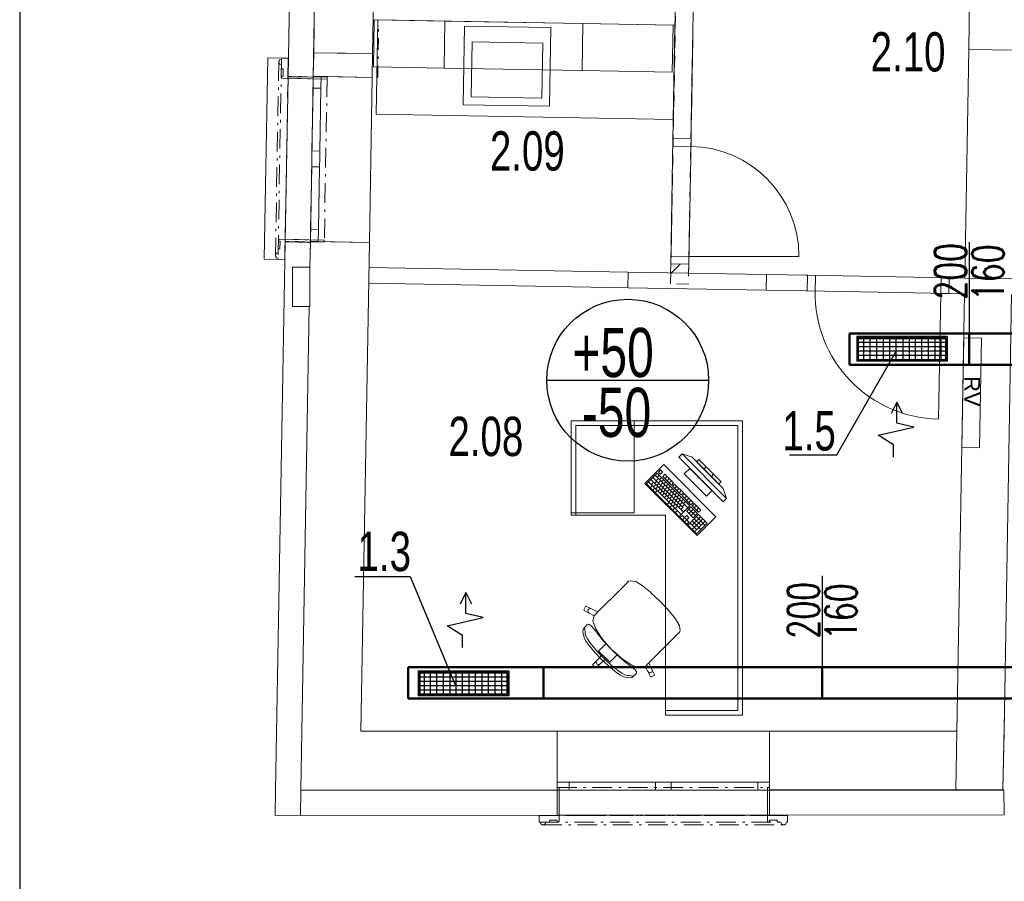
# Model space of a CAD drawing. Header units: millimetres. Extents: x 28262 to 240133, y -152087 to 56534.
# Tile 83 of 107: x 198133 to 204395, y -36300 to -30820. Entities that reach past the tile are written whole.
import ezdxf

# ---------------------------------------------------------------- set-up
doc = ezdxf.new("R2010")
doc.units = ezdxf.units.MM
doc.header["$MEASUREMENT"] = 0
for name, pattern in [('Čerchovaná M', [225, 125, -42.5, 15, -42.5]), ('Čerchovaná S', [175, 75, -42.5, 15, -42.5]), ('Čárkovaná S', [125, 75, -50])]:
    doc.linetypes.add(name, pattern=pattern)
for name, color, linetype, lineweight in [('--písmo', 7, 'Continuous', 25), ('--VZT', 6, 'Continuous', 50), ('--VZT POPIS', 7, 'Continuous', 25), ('--VZT_ODV', 5, 'Continuous', 50), ('--VZT_POPIS', 7, 'Continuous', 25), ('2D prvky - obecné', 7, 'Continuous', 9), ('Konstrukce - nosné', 7, 'Continuous', 9), ('Nové_3D prvky fasada nove', 7, 'Continuous', 9), ('Nové_Interiér - nábytek', 9, 'Continuous', 9), ('Nové_Konstrukce - nosné', 7, 'Continuous', 9), ('Nové_Kresby a obrázky', 9, 'Continuous', 9), ('Nové_Otvory – Dveře', 7, 'Continuous', 9), ('Nové_Otvory – Okna', 7, 'Continuous', 9), ('Nové_Výplně – Řezové', 7, 'Continuous', 9), ('Otvory – Dveře', 7, 'Continuous', 9), ('Situace - terén', 7, 'Continuous', 9), ('TZB - elektroinstalace', 7, 'Continuous', 9)]:
    doc.layers.add(name, color=color, linetype=linetype, lineweight=lineweight)
doc.layers.add('NonPlottable_0', color=7, linetype='Continuous', lineweight=13, plot=False)
doc.styles.add('GENEROVANÝ_STYL_1', font='arial.ttf')
doc.styles.add('styl1', font='arial.ttf', dxfattribs={"width": 0.7, "height": 250})
doc.styles.add('styl6', font='romans.shx', dxfattribs={"width": 0.7, "height": 200})

msp = doc.modelspace()

# ---------------------------------------------------------------- hatches: boundary and pattern name
at = {"layer": 'Nové_Výplně – Řezové', "linetype": 'Continuous'}
msp.add_hatch(color=256, dxfattribs=at).paths.add_polyline_path([(201552.2, -35345.6), (201551.5, -35345.6), (201551.5, -35720.6), (201552.2, -35720.6)])

# ---------------------------------------------------------------- linework, layer by layer
at = {"layer": '--písmo'}
msp.add_line((198133.5, -15142.8), (198133.5, -44842.8), dxfattribs=at)
at = {"layer": '--VZT'}
for p, q in [((204488.4, -34937.4), (200603.9, -34937.4)), ((200603.9, -34937.4), (200603.9, -35137.4)), ((201464.9, -34937.4), (201464.9, -35137.4)), ((203236.4, -34937.4), (203236.4, -35137.4)), ((201236.3, -34971.2), (200676.3, -34971.2)), ((200676.3, -35111.2), (200676.3, -34971.2)), ((201236.3, -35111.2), (201236.3, -34971.2)), ((201236.3, -35111.2), (200676.3, -35111.2)), ((204488.4, -35137.4), (200603.9, -35137.4))]:
    msp.add_line(p, q, dxfattribs=at)
at = {"layer": '--VZT POPIS'}
for p, q in [((204171.4, -32235.3), (204171.4, -32815.3)), ((203457.7, -32834.1), (203457.7, -32991.9)), ((204032.6, -32834.1), (204032.6, -32991.9)), ((203329.5, -33588), (203708.7, -32928.1)), ((201485.8, -33112.7), (202515.2, -33112.7)), ((203236.4, -34357.5), (203236.4, -34937.4)), ((200668.4, -34960.8), (200668.4, -35118.6)), ((201243.3, -34960.8), (201243.3, -35118.6))]:
    msp.add_line(p, q, dxfattribs=at)
msp.add_circle((202000.5, -33112.7), 514.7, dxfattribs=at)
at = {"layer": '--VZT_ODV'}
for p, q in [((204488.4, -32815.3), (203411.9, -32815.3)), ((203411.9, -32815.3), (203411.9, -33015.3)), ((203464.7, -32844.6), (204024.7, -32844.6)), ((203464.7, -32984.6), (203464.7, -32844.6)), ((204024.7, -32984.6), (204024.7, -32844.6)), ((204171.4, -32815.3), (204171.4, -33015.3)), ((203464.7, -32984.6), (204024.7, -32984.6)), ((204488.4, -33015.3), (203411.9, -33015.3))]:
    msp.add_line(p, q, dxfattribs=at)
at = {"layer": '--VZT_POPIS'}
for p, q in [((204032.6, -32834.1), (203457.7, -32834.1)), ((204024.9, -32873.1), (203464.7, -32873.1)), ((203502.2, -32984.6), (203502.2, -32844.6)), ((203543.2, -32984.6), (203543.2, -32844.6)), ((203585.7, -32984.6), (203585.7, -32844.6)), ((203626.7, -32984.6), (203626.7, -32844.6)), ((203667.7, -32984.6), (203667.7, -32844.6)), ((203708.7, -32984.6), (203708.7, -32844.6)), ((203751.2, -32984.6), (203751.2, -32844.6)), ((203792.2, -32984.6), (203792.2, -32844.6)), ((203830.7, -32984.6), (203830.7, -32844.6)), ((203871.7, -32984.6), (203871.7, -32844.6)), ((203914.2, -32984.6), (203914.2, -32844.6)), ((203955.2, -32984.6), (203955.2, -32844.6)), ((203993.7, -32984.6), (203993.7, -32844.6)), ((204023.7, -32900), (203464.7, -32900)), ((204024.9, -32928.1), (203464.7, -32928.1)), ((204032.6, -32991.9), (203457.7, -32991.9)), ((204024.9, -32956.1), (203464.7, -32956.1)), ((203710.9, -33252.6), (203675.6, -33325)), ((203710.9, -33385), (203710.9, -33252.6)), ((203710.9, -33252.6), (203746.2, -33323.2)), ((203592.6, -33462.7), (203820.4, -33411.5)), ((203820.4, -33411.5), (203710.9, -33385)), ((203689.7, -33524.5), (203592.6, -33462.7)), ((203689.7, -33602.1), (203689.7, -33524.5)), ((203029.4, -33588), (203329.5, -33588)), ((200265.3, -34362), (200616.8, -34362)), ((200616.8, -34362), (200903.3, -35051.5)), ((200970.6, -34464), (200935.3, -34536.4)), ((200970.6, -34596.4), (200970.6, -34464)), ((200970.6, -34464), (201005.9, -34534.6)), ((200852.3, -34674.1), (201080.1, -34622.9)), ((201080.1, -34622.9), (200970.6, -34596.4)), ((200949.4, -34735.9), (200852.3, -34674.1)), ((200949.4, -34813.5), (200949.4, -34735.9)), ((200668.4, -34960.8), (201243.3, -34960.8)), ((200676.1, -34999.8), (201236.3, -34999.8)), ((200707.3, -35111.2), (200707.3, -34971.2)), ((200745.8, -35111.2), (200745.8, -34971.2)), ((200786.8, -35111.2), (200786.8, -34971.2)), ((200829.3, -35111.2), (200829.3, -34971.2)), ((200870.3, -35111.2), (200870.3, -34971.2)), ((200908.8, -35111.2), (200908.8, -34971.2)), ((200949.8, -35111.2), (200949.8, -34971.2)), ((200992.3, -35111.2), (200992.3, -34971.2)), ((201033.3, -35111.2), (201033.3, -34971.2)), ((201074.3, -35111.2), (201074.3, -34971.2)), ((201115.3, -35111.2), (201115.3, -34971.2)), ((201157.8, -35111.2), (201157.8, -34971.2)), ((201198.8, -35111.2), (201198.8, -34971.2)), ((200676.1, -35054.7), (201236.3, -35054.7)), ((200677.3, -35026.7), (201236.3, -35026.7)), ((200668.4, -35118.6), (201243.3, -35118.6)), ((200676.1, -35082.8), (201236.3, -35082.8))]:
    msp.add_line(p, q, dxfattribs=at)
at = {"layer": '2D prvky - obecné', "linetype": 'Continuous'}
for p, q in [((204395.7, -35220.2), (204386.9, -35720.6)), ((204093.5, -35345.6), (204086.9, -35720.6))]:
    msp.add_line(p, q, dxfattribs=at)
at = {"layer": 'Konstrukce - nosné', "linetype": 'Continuous'}
for p, q in [((204241.4, -26858.9), (204169.1, -31008.1)), ((200024.2, -29830), (200003.2, -31029.8)), ((200378.2, -31036.3), (200399.1, -29836.5)), ((200003.2, -31029.8), (200153.2, -31032.4)), ((200153.2, -31032.4), (200203.2, -31033.3)), ((200203.2, -31033.3), (200378.2, -31036.3)), ((204169.1, -31008.1), (204469.1, -31013.3)), ((199982.3, -32229.6), (199979.5, -32393)), ((200303.1, -35345.6), (200357.3, -32236.2)), ((202003.2, -32425.2), (200353.4, -32396.1)), ((202003.2, -32425.2), (202001.4, -32525.2)), ((200351.7, -32496.1), (202001.4, -32525.2)), ((202883.1, -32440.7), (202881.3, -32540.6)), ((203143.8, -32445.3), (202883.1, -32440.7)), ((203143.8, -32445.3), (203131.8, -32445)), ((203142.1, -32545.2), (203143.8, -32445.3)), ((204041.9, -32561.1), (204043.7, -32461.1)), ((204043.7, -32461.1), (204055.7, -32461.3)), ((204143.7, -32462.9), (204043.7, -32461.1)), ((204143.7, -32462.9), (204443.7, -32468.2)), ((202881.3, -32540.6), (203142.1, -32545.2)), ((203142.1, -32545.2), (203130.1, -32545)), ((204041.9, -32561.1), (204053.9, -32561.3)), ((204041.9, -32561.1), (204142, -32562.8)), ((204142, -32562.8), (204093.5, -35345.6)), ((204393.5, -35345.6), (204441.9, -32568.1)), ((199975.1, -32643), (199921.5, -35720.6)), ((201551.5, -35345.6), (200303.1, -35345.6)), ((201551.5, -35520.6), (201551.5, -35345.6)), ((202902.2, -35670.6), (202902.2, -35345.6)), ((204093.5, -35345.6), (202902.2, -35345.6)), ((204387, -35720.6), (204393.5, -35345.6)), ((201551.5, -35570.6), (201551.5, -35520.6)), ((201551.5, -35720.6), (201551.5, -35570.6)), ((202902.2, -35720.6), (202902.2, -35670.6)), ((199921.5, -35720.6), (200296.5, -35720.6)), ((200296.5, -35720.6), (201551.5, -35720.6)), ((202902.2, -35720.6), (204387, -35720.6))]:
    msp.add_line(p, q, dxfattribs=at)
at = {"layer": 'NonPlottable_0'}
for p, q in [((199864.2, -29827.2), (199840.5, -31183.5)), ((200000.5, -31186.3), (200024.2, -29830)), ((202304.4, -30633.9), (202300, -30883.1)), ((202415, -30885.1), (202419.4, -30635.9)), ((199781.8, -31083.3), (199781.6, -31094.1)), ((199781.6, -31094.1), (199787.8, -31102.9)), ((199788.3, -31074.7), (199781.8, -31083.3)), ((199787.8, -31102.9), (199798, -31106.5)), ((199798.6, -31071.5), (199788.3, -31074.7)), ((199798, -31106.5), (199797.6, -31131.4)), ((199798.7, -31065), (199798.6, -31071.5)), ((199841.8, -31065.7), (199798.7, -31065)), ((199839.8, -31180), (199841.8, -31065.7)), ((199797.6, -31131.4), (199808.9, -31131.6)), ((199798.9, -31179.3), (199798.7, -31192)), ((199808.1, -31179.4), (199798.9, -31179.3)), ((199808.9, -31131.6), (199808.1, -31179.4)), ((200089, -31184.4), (199839.8, -31180)), ((199840.5, -31183.5), (199990.5, -31186.1)), ((200088.8, -31197.1), (200089, -31184.4)), ((199798.7, -31192), (200088.8, -31197.1)), ((199990.5, -31186.1), (200000.5, -31186.3)), ((202289.5, -31483), (202287.9, -31573.3)), ((202402.9, -31575.3), (202404.5, -31485)), ((202287.9, -31573.3), (202402.9, -31575.3)), ((199780.6, -32216.4), (199780.4, -32229.1)), ((199780.4, -32229.1), (199789.6, -32229.3)), ((200070.7, -32221.5), (199780.6, -32216.4)), ((199789.6, -32229.3), (199788.8, -32277.1)), ((199819.3, -32344.1), (199821.3, -32229.8)), ((199821.3, -32229.8), (200070.5, -32234.2)), ((200070.5, -32234.2), (200070.7, -32221.5)), ((199766.6, -32305), (199760.1, -32313.6)), ((199777, -32301.9), (199766.6, -32305)), ((199777.4, -32276.9), (199777, -32301.9)), ((199788.8, -32277.1), (199777.4, -32276.9)), ((199760.1, -32313.6), (199759.9, -32324.4)), ((199759.9, -32324.4), (199766.1, -32333.3)), ((199766.1, -32333.3), (199776.3, -32336.8)), ((199776.3, -32336.8), (199776.2, -32343.3)), ((199776.2, -32343.3), (199819.3, -32344.1)), ((202273.8, -32373.1), (202272.8, -32429.2)), ((202388.8, -32375.2), (202273.8, -32373.1)), ((199979.5, -32393), (199869.5, -32393)), ((199869.5, -32393), (199869.5, -32643)), ((199979.5, -32643), (199979.5, -32393)), ((202272.8, -32429.2), (202387.8, -32431.2)), ((202387.8, -32431.2), (202388.8, -32375.2)), ((199869.5, -32643), (199979.5, -32643)), ((199921.5, -35720.6), (199918.7, -35880.6)), ((201552.2, -35719.8), (199921.5, -35720.6)), ((201564.8, -35702.8), (201552.1, -35702.8)), ((201552.1, -35702.8), (201552.1, -35880.6)), ((201552.2, -35729.8), (201552.2, -35719.8)), ((201552.2, -35879.8), (201552.2, -35729.8)), ((201564.8, -35921.5), (201564.8, -35702.8)), ((202902.1, -35702.8), (202889.4, -35702.8)), ((202889.4, -35702.8), (202889.4, -35921.5)), ((202902.1, -35880.6), (202902.1, -35702.8)), ((204393.4, -35718.4), (202902.2, -35719.2)), ((202902.2, -35719.2), (202902.2, -35729.2)), ((202902.2, -35729.2), (202902.2, -35879.2)), ((204393.5, -35878.4), (204393.4, -35718.4)), ((199918.7, -35880.6), (201552.2, -35879.8)), ((201437.8, -35880.6), (201437.8, -35923.7)), ((201552.1, -35880.6), (201437.8, -35880.6)), ((203016.4, -35880.6), (202902.1, -35880.6)), ((202902.2, -35879.2), (204393.5, -35878.4)), ((203016.4, -35923.7), (203016.4, -35880.6)), ((201437.8, -35923.7), (201444.4, -35923.7)), ((201444.4, -35923.7), (201447.7, -35933.9)), ((201447.7, -35933.9), (201456.4, -35940.3)), ((201456.4, -35940.3), (201467.2, -35940.3)), ((201467.2, -35940.3), (201476, -35933.9)), ((201476, -35933.9), (201479.3, -35923.7)), ((201479.3, -35923.7), (201504.3, -35923.7)), ((201504.3, -35923.7), (201504.3, -35912.3)), ((201504.3, -35912.3), (201552.1, -35912.3)), ((201552.1, -35912.3), (201552.1, -35921.5)), ((201552.1, -35921.5), (201564.8, -35921.5)), ((202889.4, -35921.5), (202902.1, -35921.5)), ((202902.1, -35921.5), (202902.1, -35912.3)), ((202902.1, -35912.3), (202950, -35912.3)), ((202950, -35912.3), (202950, -35923.7)), ((202950, -35923.7), (202974.9, -35923.7)), ((202974.9, -35923.7), (202978.3, -35933.9)), ((202978.3, -35933.9), (202987, -35940.3)), ((202987, -35940.3), (202997.8, -35940.3)), ((202997.8, -35940.3), (203006.5, -35933.9)), ((203006.5, -35933.9), (203009.9, -35923.7)), ((203009.9, -35923.7), (203016.4, -35923.7))]:
    msp.add_line(p, q, dxfattribs=at)
at = {"layer": 'Nové_3D prvky fasada nove', "linetype": 'Continuous'}
for p, q in [((199711.5, -31062.4), (199688.6, -32341.8)), ((199711.5, -31062.4), (199842.4, -31064.8)), ((199781.8, -31083.3), (199781.6, -31094.1)), ((199781.6, -31094.1), (199787.8, -31102.9)), ((199788.3, -31074.7), (199781.8, -31083.3)), ((199787.8, -31102.9), (199798, -31106.5)), ((199798.6, -31071.5), (199788.3, -31074.7)), ((199798, -31106.5), (199797.6, -31131.4)), ((199798.7, -31065), (199798.6, -31071.5)), ((199798.7, -31065), (199841.8, -31065.7)), ((199842.4, -31064.8), (199819.4, -32344.1)), ((199841.8, -31065.7), (199839.8, -31180)), ((199797.6, -31131.4), (199808.9, -31131.6)), ((199798.9, -31179.3), (199798.7, -31192)), ((199798.9, -31179.3), (199808.1, -31179.4)), ((199808.9, -31131.6), (199808.1, -31179.4)), ((199839.8, -31180), (200089, -31184.4)), ((200089, -31184.4), (200088.8, -31197.1)), ((199798.7, -31192), (200088.8, -31197.1)), ((199780.6, -32216.4), (199780.4, -32229.1)), ((199780.4, -32229.1), (199789.6, -32229.3)), ((199780.6, -32216.4), (200070.7, -32221.5)), ((199789.6, -32229.3), (199788.8, -32277.1)), ((199821.3, -32229.8), (199819.3, -32344.1)), ((199821.3, -32229.8), (200070.5, -32234.2)), ((200070.7, -32221.5), (200070.5, -32234.2)), ((199766.6, -32305), (199760.1, -32313.6)), ((199777, -32301.9), (199766.6, -32305)), ((199777.4, -32276.9), (199777, -32301.9)), ((199777.4, -32276.9), (199788.8, -32277.1)), ((199688.6, -32341.8), (199819.4, -32344.1)), ((199760.1, -32313.6), (199759.9, -32324.4)), ((199759.9, -32324.4), (199766.1, -32333.3)), ((199766.1, -32333.3), (199776.3, -32336.8)), ((199776.3, -32336.8), (199776.2, -32343.3)), ((199776.2, -32343.3), (199819.3, -32344.1)), ((201552.1, -35702.8), (201552.1, -35880.6)), ((201564.8, -35702.8), (201552.1, -35702.8)), ((201564.8, -35702.8), (201564.8, -35921.5)), ((202902.1, -35702.8), (202889.4, -35702.8)), ((202889.4, -35702.8), (202889.4, -35921.5)), ((202902.1, -35702.8), (202902.1, -35880.6)), ((201437.8, -35880.6), (201437.8, -35923.7)), ((201552.1, -35880.6), (201437.8, -35880.6)), ((203016.4, -35880.6), (202902.1, -35880.6)), ((203016.4, -35880.6), (203016.4, -35923.7)), ((201444.4, -35923.7), (201437.8, -35923.7)), ((201444.4, -35923.7), (201447.7, -35933.9)), ((201447.7, -35933.9), (201456.4, -35940.3)), ((201467.2, -35940.3), (201456.4, -35940.3)), ((201476, -35933.9), (201467.2, -35940.3)), ((201479.3, -35923.7), (201476, -35933.9)), ((201504.3, -35923.7), (201479.3, -35923.7)), ((201504.3, -35912.3), (201504.3, -35923.7)), ((201552.1, -35912.3), (201504.3, -35912.3)), ((201552.1, -35912.3), (201552.1, -35921.5)), ((201564.8, -35921.5), (201552.1, -35921.5)), ((202902.1, -35921.5), (202889.4, -35921.5)), ((202902.1, -35912.3), (202902.1, -35921.5)), ((202950, -35912.3), (202902.1, -35912.3)), ((202950, -35912.3), (202950, -35923.7)), ((202974.9, -35923.7), (202950, -35923.7)), ((202974.9, -35923.7), (202978.3, -35933.9)), ((202978.3, -35933.9), (202987, -35940.3)), ((202997.8, -35940.3), (202987, -35940.3)), ((203006.5, -35933.9), (202997.8, -35940.3)), ((203009.9, -35923.7), (203006.5, -35933.9)), ((203016.4, -35923.7), (203009.9, -35923.7))]:
    msp.add_line(p, q, dxfattribs=at)
at = {"layer": 'Nové_3D prvky fasada nove', "linetype": 'Čerchovaná M'}
for p, q in [((199781.8, -31083.3), (199759.9, -32324.4)), ((199798.7, -31065), (199776.2, -32343.3)), ((199781.8, -31083.3), (199781.6, -31094.1)), ((199781.6, -31094.1), (199787.8, -31102.9)), ((199788.3, -31074.7), (199781.8, -31083.3)), ((199788.3, -31074.7), (199781.8, -31083.3)), ((199787.8, -31102.9), (199798, -31106.5)), ((199798.6, -31071.5), (199788.3, -31074.7)), ((199798.6, -31071.5), (199788.3, -31074.7)), ((199798, -31106.5), (199797.6, -31131.4)), ((199798.7, -31065), (199798.6, -31071.5)), ((199841.8, -31065.7), (199798.7, -31065)), ((199841.8, -31065.7), (199798.7, -31065)), ((199841.8, -31065.7), (199819.3, -32344.1)), ((199839.8, -31180), (199841.8, -31065.7)), ((199797.6, -31131.4), (199808.9, -31131.6)), ((199798.9, -31179.3), (199798.7, -31192)), ((199808.1, -31179.4), (199798.9, -31179.3)), ((199808.9, -31131.6), (199808.1, -31179.4)), ((200089, -31184.4), (199839.8, -31180)), ((200089, -31184.4), (199839.8, -31180)), ((200089, -31184.4), (200070.5, -32234.2)), ((200088.8, -31197.1), (200089, -31184.4)), ((199798.7, -31192), (200088.8, -31197.1)), ((199780.4, -32229.1), (199780.6, -32216.4)), ((199789.6, -32229.3), (199780.4, -32229.1)), ((199780.6, -32216.4), (200070.7, -32221.5)), ((199788.8, -32277.1), (199789.6, -32229.3)), ((199821.3, -32229.8), (199819.3, -32344.1)), ((200070.5, -32234.2), (199821.3, -32229.8)), ((200070.5, -32234.2), (199821.3, -32229.8)), ((200070.7, -32221.5), (200070.5, -32234.2)), ((199760.1, -32313.6), (199766.6, -32305)), ((199766.6, -32305), (199777, -32301.9)), ((199777, -32301.9), (199777.4, -32276.9)), ((199777.4, -32276.9), (199788.8, -32277.1)), ((199759.9, -32324.4), (199760.1, -32313.6)), ((199766.1, -32333.3), (199759.9, -32324.4)), ((199766.1, -32333.3), (199759.9, -32324.4)), ((199776.3, -32336.8), (199766.1, -32333.3)), ((199776.3, -32336.8), (199766.1, -32333.3)), ((199776.2, -32343.3), (199776.3, -32336.8)), ((199819.3, -32344.1), (199776.2, -32343.3)), ((199819.3, -32344.1), (199776.2, -32343.3)), ((201552.1, -35702.8), (201552.1, -35880.6)), ((201564.8, -35702.8), (201552.1, -35702.8)), ((201552.1, -35702.8), (201552.1, -35880.6)), ((201552.1, -35702.8), (202902.1, -35702.8)), ((201564.8, -35921.5), (201564.8, -35702.8)), ((202889.4, -35921.5), (202889.4, -35702.8)), ((202889.4, -35702.8), (202902.1, -35702.8)), ((202902.1, -35702.8), (202902.1, -35880.6)), ((202902.1, -35702.8), (202902.1, -35880.6)), ((201437.8, -35880.6), (201437.8, -35923.7)), ((201552.1, -35880.6), (201437.8, -35880.6)), ((201437.8, -35880.6), (201437.8, -35923.7)), ((201437.8, -35880.6), (203016.4, -35880.6)), ((202902.1, -35880.6), (203016.4, -35880.6)), ((203016.4, -35880.6), (203016.4, -35923.7)), ((203016.4, -35880.6), (203016.4, -35923.7)), ((201437.8, -35923.7), (201444.4, -35923.7)), ((201437.8, -35923.7), (203016.4, -35923.7)), ((201444.4, -35923.7), (201447.7, -35933.9)), ((201444.4, -35923.7), (201447.7, -35933.9)), ((201447.7, -35933.9), (201456.4, -35940.3)), ((201447.7, -35933.9), (201456.4, -35940.3)), ((201456.4, -35940.3), (201467.2, -35940.3)), ((201456.4, -35940.3), (202997.8, -35940.3)), ((201467.2, -35940.3), (201476, -35933.9)), ((201476, -35933.9), (201479.3, -35923.7)), ((201479.3, -35923.7), (201504.3, -35923.7)), ((201504.3, -35923.7), (201504.3, -35912.3)), ((201504.3, -35912.3), (201552.1, -35912.3)), ((201552.1, -35912.3), (201552.1, -35921.5)), ((201552.1, -35921.5), (201564.8, -35921.5)), ((202902.1, -35921.5), (202889.4, -35921.5)), ((202902.1, -35912.3), (202902.1, -35921.5)), ((202950, -35912.3), (202902.1, -35912.3)), ((202950, -35923.7), (202950, -35912.3)), ((202974.9, -35923.7), (202950, -35923.7)), ((202978.3, -35933.9), (202974.9, -35923.7)), ((202987, -35940.3), (202978.3, -35933.9)), ((202997.8, -35940.3), (202987, -35940.3)), ((203006.5, -35933.9), (202997.8, -35940.3)), ((203006.5, -35933.9), (202997.8, -35940.3)), ((203009.9, -35923.7), (203006.5, -35933.9)), ((203009.9, -35923.7), (203006.5, -35933.9)), ((203016.4, -35923.7), (203009.9, -35923.7))]:
    msp.add_line(p, q, dxfattribs=at)
at = {"layer": 'Nové_3D prvky fasada nove', "linetype": 'Čerchovaná S'}
for p, q in [((199842.2, -31064.8), (199819.3, -32344.1)), ((201437.2, -35880.6), (203015.8, -35880.6))]:
    msp.add_line(p, q, dxfattribs=at)
at = {"layer": 'Nové_Interiér - nábytek', "linetype": 'Continuous'}
for p, q in [((200382.7, -31120.1), (200388, -30820.2)), ((200388, -30820.2), (200837.9, -30828.1)), ((200399.6, -31420.5), (200410.2, -30820.6)), ((200410.2, -30820.6), (202300.5, -30853.8)), ((200832.6, -31128), (200837.9, -30828.1)), ((200837.9, -30828.1), (200832.6, -31128)), ((200837.9, -30828.1), (201715.9, -30843.5)), ((200953.4, -31360.2), (200962.2, -30860.3)), ((200962.2, -30860.3), (201512.1, -30870)), ((201512.1, -30870), (201503.3, -31369.9)), ((201710.6, -31143.5), (201715.9, -30843.5)), ((201715.9, -30843.5), (201710.6, -31143.5)), ((201715.9, -30843.5), (202288.4, -30853.6)), ((202288.4, -30853.6), (202283.2, -31153.6)), ((202300.5, -30853.8), (202290, -31453.7)), ((201004.2, -31311.1), (201010.4, -30961.1)), ((201010.4, -30961.1), (201460.3, -30969.1)), ((201460.3, -30969.1), (201454.2, -31319)), ((200832.6, -31128), (200382.7, -31120.1)), ((201710.6, -31143.5), (200832.6, -31128)), ((202283.2, -31153.6), (201710.6, -31143.5)), ((201503.3, -31369.9), (200953.4, -31360.2)), ((201454.2, -31319), (201004.2, -31311.1)), ((202290, -31453.7), (200399.6, -31420.5)), ((202730.3, -33370.4), (201641.3, -33370.4)), ((201641.3, -33370.4), (201641.3, -33970.4)), ((201671.3, -33370.4), (201641.3, -33370.4)), ((201641.3, -33370.4), (201641.3, -33400.4)), ((202700.3, -33370.4), (201671.3, -33370.4)), ((202041.3, -33955.4), (202041.3, -33370.4)), ((202730.3, -33370.4), (202700.3, -33370.4)), ((202730.3, -35242.8), (202730.3, -33370.4)), ((202730.3, -33400.4), (202730.3, -33370.4)), ((201641.3, -33400.4), (201641.3, -33970.4)), ((201671.3, -33400.4), (202700.3, -33400.4)), ((201671.3, -33970.4), (201671.3, -33400.4)), ((202700.3, -33400.4), (202700.3, -35212.8)), ((202730.3, -35212.8), (202730.3, -33400.4)), ((202346.2, -33581.5), (202325, -33602.7)), ((202325, -33602.7), (202607.8, -33885.5)), ((202629, -33864.3), (202346.2, -33581.5)), ((202346.2, -33581.5), (202409.8, -33602.7)), ((202409.8, -33602.7), (202607.8, -33800.7)), ((202452.2, -33616.8), (202438.1, -33631)), ((202593.7, -33758.2), (202452.2, -33616.8)), ((202229.5, -33648.6), (202109.3, -33768.8)), ((202208.8, -33683.2), (202195.1, -33696.9)), ((202222.6, -33697), (202208.8, -33683.2)), ((202561.8, -33981), (202229.5, -33648.6)), ((202395.7, -33673.4), (202360.3, -33708.7)), ((202537.1, -33814.8), (202395.7, -33673.4)), ((202438.1, -33631), (202579.5, -33772.4)), ((202485.2, -33678.1), (202499.4, -33664)), ((202188.2, -33703.8), (202119.6, -33772.3)), ((202147.1, -33744.9), (202354.8, -33952.6)), ((202160.8, -33731.2), (202351.2, -33921.6)), ((202174.5, -33717.5), (202382.2, -33925.2)), ((202181.6, -33752), (202195.3, -33738.3)), ((202395.9, -33911.5), (202188.2, -33703.8)), ((202188.3, -33731.3), (202202.1, -33717.6)), ((202195.1, -33696.9), (202208.9, -33710.8)), ((202202.2, -33745.2), (202215.9, -33731.5)), ((202208.9, -33710.8), (202222.6, -33697)), ((202216, -33759), (202229.8, -33745.3)), ((202236.5, -33710.9), (202222.8, -33724.6)), ((202222.8, -33724.6), (202278.2, -33780)), ((202291.9, -33766.3), (202236.5, -33710.9)), ((202236.6, -33738.5), (202250.3, -33724.7)), ((202250.5, -33752.3), (202264.2, -33738.6)), ((202360.3, -33708.7), (202501.7, -33850.2)), ((202532.4, -33725.2), (202546.5, -33711.1)), ((202109.3, -33768.8), (202441.6, -34101.2)), ((202119.6, -33772.3), (202327.4, -33980.1)), ((202133.4, -33758.6), (202341.1, -33966.3)), ((202143.9, -33796.6), (202157.6, -33782.9)), ((202150.7, -33775.9), (202164.4, -33762.2)), ((202159.5, -33812.2), (202173.2, -33798.4)), ((202164.5, -33789.8), (202178.2, -33776.1)), ((202171.3, -33769.1), (202185, -33755.4)), ((202175, -33827.7), (202188.7, -33814)), ((202178.4, -33803.6), (202192.1, -33789.9)), ((202185.1, -33783), (202198.9, -33769.3)), ((202192.2, -33817.5), (202205.9, -33803.8)), ((202195.4, -33765.8), (202209.1, -33752.1)), ((202199, -33796.8), (202212.7, -33783.1)), ((202209.2, -33779.7), (202223, -33766)), ((202212.8, -33810.7), (202226.6, -33797)), ((202223.1, -33793.5), (202236.8, -33779.8)), ((202226.7, -33824.5), (202240.4, -33810.8)), ((202229.9, -33772.9), (202243.6, -33759.2)), ((202236.9, -33807.4), (202250.7, -33793.6)), ((202243.7, -33786.7), (202257.4, -33773)), ((202250.8, -33821.2), (202264.5, -33807.5)), ((202257.6, -33800.6), (202271.3, -33786.9)), ((202264.3, -33766.2), (202278, -33752.4)), ((202271.4, -33814.4), (202285.1, -33800.7)), ((202278.2, -33780), (202291.9, -33766.3)), ((202298.8, -33773.2), (202285.1, -33786.9)), ((202285.1, -33786.9), (202340.5, -33842.3)), ((202354.2, -33828.6), (202298.8, -33773.2)), ((202298.9, -33800.8), (202312.6, -33787.1)), ((202312.8, -33814.6), (202326.5, -33800.9)), ((202579.5, -33772.4), (202593.7, -33758.2)), ((202629, -33864.3), (202607.8, -33800.7)), ((202206.1, -33831.3), (202219.8, -33817.6)), ((202219.9, -33845.2), (202233.6, -33831.5)), ((202233.8, -33859), (202247.5, -33845.3)), ((202240.5, -33838.4), (202254.3, -33824.7)), ((202247.6, -33872.9), (202261.3, -33859.2)), ((202254.4, -33852.2), (202268.1, -33838.5)), ((202261.4, -33886.7), (202275.2, -33873)), ((202264.6, -33835.1), (202278.4, -33821.3)), ((202268.2, -33866.1), (202281.9, -33852.4)), ((202278.5, -33848.9), (202292.2, -33835.2)), ((202282.1, -33879.9), (202295.8, -33866.2)), ((202285.3, -33828.3), (202299, -33814.6)), ((202292.3, -33862.8), (202306, -33849)), ((202299.1, -33842.1), (202312.8, -33828.4)), ((202306.2, -33876.6), (202319.9, -33862.9)), ((202313, -33856), (202326.7, -33842.2)), ((202320, -33890.4), (202333.7, -33876.7)), ((202326.6, -33828.5), (202340.3, -33814.8)), ((202326.8, -33869.8), (202340.5, -33856.1)), ((202340.5, -33842.3), (202354.2, -33828.6)), ((202340.7, -33883.7), (202354.4, -33869.9)), ((202361.1, -33835.5), (202347.4, -33849.2)), ((202347.4, -33849.2), (202402.8, -33904.6)), ((202416.5, -33890.9), (202361.1, -33835.5)), ((202361.2, -33863.1), (202375, -33849.4)), ((202375.1, -33876.9), (202388.8, -33863.2)), ((202501.7, -33850.2), (202537.1, -33814.8)), ((202607.8, -33885.5), (202629, -33864.3)), ((202251.2, -33903.9), (202264.9, -33890.2)), ((202268.5, -33921.2), (202282.2, -33907.5)), ((202275.3, -33900.6), (202289, -33886.9)), ((202285.8, -33938.5), (202299.5, -33924.8)), ((202289.1, -33914.4), (202302.9, -33900.7)), ((202295.9, -33893.8), (202309.6, -33880.1)), ((202303, -33928.3), (202316.7, -33914.5)), ((202309.8, -33907.6), (202323.5, -33893.9)), ((202323.6, -33921.5), (202337.3, -33907.8)), ((202327.4, -33980.1), (202395.9, -33911.5)), ((202333.9, -33904.3), (202347.6, -33890.6)), ((202337.5, -33935.3), (202351.2, -33921.6)), ((202347.7, -33918.1), (202361.4, -33904.4)), ((202354.5, -33897.5), (202368.2, -33883.8)), ((202402.8, -33918.4), (202375.4, -33945.8)), ((202388.9, -33890.8), (202402.6, -33877.1)), ((202389.1, -33932.1), (202430.7, -33973.7)), ((202389.3, -33959.7), (202416.7, -33932.3)), ((202402.8, -33904.6), (202416.5, -33890.9)), ((202444.4, -33960), (202402.8, -33918.4)), ((202423.4, -33897.8), (202409.7, -33911.6)), ((202409.7, -33911.6), (202451.2, -33953.1)), ((202465, -33939.4), (202423.4, -33897.8)), ((202423.6, -33925.4), (202437.3, -33911.7)), ((202437.4, -33939.2), (202451.1, -33925.5)), ((202451.2, -33953.1), (202465, -33939.4)), ((201641.3, -33955.4), (202041.3, -33955.4)), ((201641.3, -33970.4), (202240.1, -33970.4)), ((201641.3, -33970.4), (201671.3, -33970.4)), ((202240.1, -33970.4), (202240.1, -35242.8)), ((202303.1, -33955.8), (202316.8, -33942.1)), ((202348, -33973.3), (202334.3, -33987)), ((202334.3, -33987), (202375.8, -34028.5)), ((202361.8, -33987.1), (202348, -33973.3)), ((202348.1, -34000.8), (202361.8, -33987.1)), ((202375.6, -33973.4), (202361.8, -33987.1)), ((202361.8, -33987.1), (202375.7, -34001)), ((202362, -34014.7), (202375.7, -34001)), ((202375.4, -33945.8), (202417, -33987.4)), ((202389.4, -33987.2), (202375.6, -33973.4)), ((202375.7, -34001), (202389.4, -33987.2)), ((202389.5, -34014.8), (202375.7, -34001)), ((202451.3, -33966.9), (202382.7, -34035.4)), ((202403.1, -33973.5), (202430.5, -33946.1)), ((202410.3, -34035.6), (202465.2, -33980.7)), ((202410.4, -34063.1), (202479, -33994.6)), ((202417, -33987.4), (202444.4, -33960)), ((202423.9, -33994.3), (202465.4, -34035.8)), ((202437.6, -33980.6), (202493, -34036)), ((202441.6, -34101.2), (202561.8, -33981)), ((202506.7, -34022.3), (202451.3, -33966.9)), ((202375.8, -34028.5), (202389.5, -34014.8)), ((202382.7, -34035.4), (202438.1, -34090.8)), ((202396.5, -34021.7), (202438, -34063.3)), ((202410.2, -34008), (202465.6, -34063.4)), ((202424.3, -34077), (202492.9, -34008.4)), ((202438.1, -34090.8), (202506.7, -34022.3)), ((201958.6, -34438.8), (201810.7, -34586.6)), ((201984.1, -34413.3), (201958.6, -34438.8)), ((202006.1, -34391.3), (201984.1, -34413.3)), ((202015.4, -34388.5), (202006.1, -34391.3)), ((202049.3, -34392.5), (202015.4, -34388.5)), ((202051.4, -34393.3), (202049.3, -34392.5)), ((202091.4, -34418.3), (202051.4, -34393.3)), ((202145.1, -34461.8), (202091.4, -34418.3)), ((202145.9, -34462.5), (202145.1, -34461.8)), ((202204.3, -34517.4), (202145.9, -34462.5)), ((201731.8, -34551.4), (201721, -34572.8)), ((201735.9, -34550.1), (201731.8, -34551.4)), ((201769, -34567.1), (201735.9, -34550.1)), ((201763.3, -34565.4), (201757.5, -34566.1)), ((201769, -34567.1), (201763.3, -34565.4)), ((202204.3, -34517.4), (202259.1, -34575.7)), ((201721, -34572.8), (201722.4, -34576.8)), ((201722.4, -34576.8), (201755.5, -34593.8)), ((201748.8, -34573.5), (201747.2, -34579.2)), ((201747.2, -34579.2), (201748, -34585)), ((201748, -34585), (201750.8, -34590.1)), ((201752.4, -34569), (201748.8, -34573.5)), ((201750.8, -34590.1), (201755.5, -34593.8)), ((201757.5, -34566.1), (201752.4, -34569)), ((201755.5, -34593.8), (201786.5, -34611.1)), ((201810.7, -34586.6), (201769, -34567.1)), ((201786.5, -34611.1), (201779, -34643)), ((201786.5, -34610.9), (201810.7, -34586.6)), ((201786.5, -34610.9), (201786.5, -34611.1)), ((202259.1, -34575.7), (202259.8, -34576.5)), ((202259.8, -34576.5), (202303.4, -34630.2)), ((201740.4, -34668.2), (201717.2, -34696)), ((201726.8, -34690.7), (201726, -34686.2)), ((201727.6, -34698.8), (201726.8, -34690.7)), ((201753.3, -34664.7), (201740.4, -34668.2)), ((201767.6, -34674.8), (201753.3, -34664.7)), ((201786.2, -34697.1), (201767.6, -34674.8)), ((201779, -34643), (201797.4, -34695)), ((202303.4, -34630.2), (202328.3, -34670.2)), ((202328.3, -34670.2), (202329.2, -34672.4)), ((202329.2, -34672.4), (202333.2, -34706.3)), ((201717.2, -34696), (201715.3, -34712.8)), ((201715.3, -34712.8), (201723.1, -34748.9)), ((201723.1, -34748.9), (201732, -34768.2)), ((201729.6, -34709.5), (201727.6, -34698.8)), ((201730.8, -34724.9), (201729.6, -34709.5)), ((201734.7, -34739.7), (201730.8, -34724.9)), ((201744.7, -34758.5), (201734.7, -34739.7)), ((201814.1, -34733.2), (201786.2, -34697.1)), ((201797.4, -34695), (201838.7, -34758.8)), ((201846.9, -34772.5), (201814.1, -34733.2)), ((202308.4, -34737.5), (202282.8, -34763)), ((202330.3, -34715.6), (202308.4, -34737.5)), ((202333.2, -34706.3), (202330.3, -34715.6)), ((201732, -34768.2), (201746.9, -34789.8)), ((201759.5, -34780.4), (201744.7, -34758.5)), ((201746.9, -34789.8), (201793.8, -34846.5)), ((201778.1, -34804.2), (201759.5, -34780.4)), ((201799.3, -34828.9), (201778.1, -34804.2)), ((201836.1, -34814.4), (201815, -34835.5)), ((201863.5, -34787), (201836.1, -34814.4)), ((201838.7, -34758.8), (201863.5, -34787)), ((201896.3, -34825.3), (201846.9, -34772.5)), ((201863.5, -34787), (201896.8, -34824.8)), ((202282.8, -34763), (202135, -34910.9)), ((201793.8, -34846.5), (201832.9, -34888.8)), ((201821.8, -34853.5), (201799.3, -34828.9)), ((201838.6, -34859.1), (201804.6, -34895.7)), ((201815, -34835.5), (201838.6, -34859.1)), ((201844.6, -34877), (201821.8, -34853.5)), ((201838.6, -34859.1), (201850.5, -34871.1)), ((201844.6, -34877), (201868.1, -34899.8)), ((201862.5, -34883), (201850.5, -34871.1)), ((201896.3, -34825.3), (201949.1, -34874.8)), ((201934.7, -34858.1), (201896.8, -34824.8)), ((201934.7, -34858.1), (201907.3, -34885.5)), ((201962.8, -34882.9), (201934.7, -34858.1)), ((201949.1, -34874.8), (201988.4, -34907.5)), ((201804.6, -34895.7), (201778.5, -34921.8)), ((201778.5, -34921.8), (201778.5, -34926)), ((201778.5, -34926), (201787.1, -34934.5)), ((201795.6, -34943.1), (201787.1, -34934.5)), ((201826, -34917), (201799.9, -34943.1)), ((201801.4, -34900.5), (201800.3, -34906.3)), ((201800.3, -34906.3), (201801.4, -34912)), ((201804.6, -34895.7), (201801.4, -34900.5)), ((201801.4, -34912), (201804.7, -34916.9)), ((201809.6, -34920.2), (201804.7, -34916.9)), ((201815.4, -34921.4), (201809.6, -34920.2)), ((201821.1, -34920.2), (201815.4, -34921.4)), ((201826, -34917), (201821.1, -34920.2)), ((201862.5, -34883), (201826, -34917)), ((201875.1, -34927.9), (201832.9, -34888.8)), ((201886.1, -34906.7), (201862.5, -34883)), ((201868.1, -34899.8), (201892.7, -34922.4)), ((201931.8, -34974.7), (201875.1, -34927.9)), ((201907.3, -34885.5), (201886.1, -34906.7)), ((201892.7, -34922.4), (201917.5, -34943.5)), ((202026.6, -34924.3), (201962.8, -34882.9)), ((201988.4, -34907.5), (202024.6, -34935.4)), ((202024.6, -34935.4), (202046.9, -34954)), ((202078.6, -34942.6), (202026.6, -34924.3)), ((202110.5, -34935.2), (202078.6, -34942.6)), ((202110.8, -34935.1), (202110.5, -34935.2)), ((202127.9, -34966.2), (202110.5, -34935.2)), ((202110.8, -34935.1), (202135, -34910.9)), ((202135, -34910.9), (202154.6, -34952.7)), ((201799.9, -34943.1), (201795.6, -34943.1)), ((201917.5, -34943.5), (201941.3, -34962.1)), ((201953.5, -34989.6), (201931.8, -34974.7)), ((201941.3, -34962.1), (201963.1, -34977)), ((201972.7, -34998.6), (201953.5, -34989.6)), ((201963.1, -34977), (201981.9, -34986.9)), ((202008.8, -35006.3), (201972.7, -34998.6)), ((201981.9, -34986.9), (201996.7, -34990.8)), ((201996.7, -34990.8), (202012.1, -34992)), ((202012.1, -34992), (202022.8, -34994)), ((202022.8, -34994), (202030.9, -34994.8)), ((202053.5, -34981.3), (202025.6, -35004.5)), ((202030.9, -34994.8), (202035.4, -34995.6)), ((202046.9, -34954), (202056.9, -34968.4)), ((202056.9, -34968.4), (202053.5, -34981.3)), ((202131.5, -34970.8), (202127.9, -34966.2)), ((202144.8, -34999.3), (202127.9, -34966.2)), ((202136.6, -34973.7), (202131.5, -34970.8)), ((202142.5, -34974.4), (202136.6, -34973.7)), ((202148.1, -34972.8), (202142.5, -34974.4)), ((202148.9, -35000.6), (202144.8, -34999.3)), ((202152.7, -34969.2), (202148.1, -34972.8)), ((202170.2, -34989.8), (202148.9, -35000.6)), ((202155.5, -34964.1), (202152.7, -34969.2)), ((202154.6, -34952.7), (202156.2, -34958.3)), ((202154.6, -34952.7), (202171.5, -34985.8)), ((202156.2, -34958.3), (202155.5, -34964.1)), ((202171.5, -34985.8), (202170.2, -34989.8)), ((202025.6, -35004.5), (202008.8, -35006.3)), ((202240.1, -35212.8), (202240.1, -35242.8)), ((202700.3, -35212.8), (202240.1, -35212.8)), ((202240.1, -35242.8), (202730.3, -35242.8)), ((202240.1, -35242.8), (202700.3, -35242.8)), ((202700.3, -35242.8), (202730.3, -35242.8)), ((202730.3, -35242.8), (202730.3, -35212.8))]:
    msp.add_line(p, q, dxfattribs=at)
at = {"layer": 'Nové_Konstrukce - nosné', "linetype": 'Continuous'}
for p, q in [((199864.2, -29827.2), (199840.5, -31183.5)), ((200000.5, -31186.3), (200024.2, -29830)), ((202415, -30885.1), (202419.4, -30635.9)), ((202301.2, -30818.8), (202300, -30883.1)), ((200003.2, -31029.8), (200000.6, -31179.8)), ((200375.6, -31186.3), (200378.2, -31036.3)), ((199990.5, -31186.1), (199840.5, -31183.5)), ((200375.6, -31186.3), (200000.6, -31179.8)), ((199990.5, -31186.1), (200000.5, -31186.3)), ((202289.5, -31483), (202287.9, -31573.3)), ((202402.9, -31575.3), (202404.5, -31485)), ((202287.9, -31573.3), (202288.1, -31561.3)), ((202402.9, -31575.3), (202287.9, -31573.3)), ((202402.9, -31575.3), (202403.1, -31563.3)), ((199822.2, -32233.4), (199761.4, -35720.7)), ((199972.2, -32236), (199822.2, -32233.4)), ((199972.2, -32236), (199982.2, -32236.2)), ((199979.5, -32393), (199982.2, -32236.2)), ((199982.3, -32229.6), (200357.3, -32236.2)), ((202273.8, -32373.1), (202272.8, -32429.2)), ((202273.8, -32373.1), (202273.6, -32385.1)), ((202388.8, -32375.2), (202273.8, -32373.1)), ((202883.1, -32440.7), (202003.2, -32425.2)), ((202387.8, -32431.2), (202388.8, -32375.2)), ((202388.8, -32375.2), (202388.6, -32387.2)), ((202001.4, -32525.2), (202881.3, -32540.6)), ((199921.5, -35720.6), (199975.1, -32643)), ((201552.2, -35345.6), (201551.5, -35345.6)), ((201552.2, -35345.6), (201552.2, -35720.6)), ((199758.6, -35880.7), (199761.4, -35720.7)), ((201552.2, -35719.8), (199921.5, -35720.6)), ((201551.5, -35720.6), (201552.2, -35720.6)), ((201552.2, -35729.8), (201552.2, -35719.8)), ((201552.2, -35729.8), (201552.2, -35879.8)), ((204393.4, -35718.4), (202902.2, -35719.2)), ((202902.2, -35729.2), (202902.2, -35719.2)), ((202902.2, -35729.2), (202902.2, -35879.2)), ((199758.6, -35880.7), (201552.2, -35879.8)), ((202902.2, -35879.2), (204393.5, -35878.4))]:
    msp.add_line(p, q, dxfattribs=at)
at = {"layer": 'Nové_Kresby a obrázky', "linetype": 'Čárkovaná S'}
for p, q in [((202273.4, -32498.8), (202304.6, -30748.9)), ((202417.2, -30750.9), (202386, -32500.9)), ((202386, -32500.9), (202273.4, -32498.8))]:
    msp.add_line(p, q, dxfattribs=at)
at = {"layer": 'Nové_Kresby a obrázky', "linetype": 'Čerchovaná S'}
msp.add_line((200410.6, -31186.9), (200416.3, -30855.7), dxfattribs=at)
at = {"layer": 'Nové_Otvory – Dveře', "linetype": 'Continuous'}
for p, q in [((202287.9, -31573.3), (202273.8, -32373.1)), ((202287.9, -31573.3), (202287, -31623.2)), ((202287.9, -31573.3), (202288.1, -31561.3)), ((202287.9, -31573.3), (202288.1, -31561.3)), ((202402.9, -31575.3), (202287.9, -31573.3)), ((202402.9, -31575.3), (202287.9, -31573.3)), ((202402.9, -31575.3), (202287.9, -31573.3)), ((202402.9, -31575.3), (202388.8, -32375.2)), ((202402, -31625.3), (202402.9, -31575.3)), ((202402.9, -31575.3), (202403.1, -31563.3)), ((202402.9, -31575.3), (202403.1, -31563.3)), ((202287, -31623.2), (202402, -31625.3)), ((202273.8, -32373.1), (202273.6, -32385.1)), ((202273.8, -32373.1), (202273.6, -32385.1)), ((202274.7, -32323.1), (202273.8, -32373.1)), ((202273.8, -32373.1), (202388.8, -32375.2)), ((202388.8, -32375.2), (202273.8, -32373.1)), ((202388.8, -32375.2), (202273.8, -32373.1)), ((202389.7, -32325.2), (202274.7, -32323.1)), ((202388.8, -32375.2), (202389.7, -32325.2)), ((202389.7, -32325.2), (203089.7, -32325.2)), ((202388.8, -32375.2), (202388.6, -32387.2)), ((202388.8, -32375.2), (202388.6, -32387.2)), ((203143.8, -32445.3), (203131.8, -32445)), ((203143.8, -32445.3), (203131.8, -32445)), ((203142.1, -32545.2), (203143.8, -32445.3)), ((203142.1, -32545.2), (203143.8, -32445.3)), ((203142.1, -32545.2), (203143.8, -32445.3)), ((203143.8, -32445.3), (204043.7, -32461.1)), ((203143.8, -32445.3), (203193.8, -32446.1)), ((203193.8, -32446.1), (203192.1, -32546.1)), ((203991.9, -32560.2), (203993.7, -32460.2)), ((203993.7, -32460.2), (204043.7, -32461.1)), ((204043.7, -32461.1), (204041.9, -32561.1)), ((204041.9, -32561.1), (204043.7, -32461.1)), ((204041.9, -32561.1), (204043.7, -32461.1)), ((204043.7, -32461.1), (204055.7, -32461.3)), ((204043.7, -32461.1), (204055.7, -32461.3)), ((203142.1, -32545.2), (203130.1, -32545)), ((203142.1, -32545.2), (203130.1, -32545)), ((203142.1, -32545.2), (204041.9, -32561.1)), ((203192.1, -32546.1), (203142.1, -32545.2)), ((203991.9, -32560.2), (203977.8, -33360.1)), ((204041.9, -32561.1), (203991.9, -32560.2)), ((204041.9, -32561.1), (204053.9, -32561.3)), ((204041.9, -32561.1), (204053.9, -32561.3))]:
    msp.add_line(p, q, dxfattribs=at)
for centre, radius, start, end in [((202389.7, -32325.2), 700, 0, 88.99119), ((203991.9, -32560.2), 800, 178.99119, 268.99119)]:
    msp.add_arc(centre, radius, start, end, dxfattribs=at)
at = {"layer": 'Nové_Otvory – Okna', "linetype": 'Continuous'}
for p, q in [((202300, -30883.1), (202289.5, -31483)), ((202415, -30885.1), (202404.5, -31485)), ((202414.1, -30935.1), (202415, -30885.1)), ((202405.3, -31435), (202414.1, -30935.1)), ((199822.2, -32233.4), (199840.5, -31183.5)), ((199990.5, -31186.1), (199840.5, -31183.5)), ((199982.3, -32229.6), (200000.6, -31179.8)), ((200000.6, -31179.8), (199999.3, -31254.8)), ((200000.6, -31179.8), (200050.6, -31180.7)), ((200000.6, -31179.8), (200050.6, -31180.7)), ((200049.3, -31255.6), (200050.6, -31180.7)), ((200050.6, -31180.7), (200375.6, -31186.3)), ((199982.2, -32236.2), (200000.5, -31186.3)), ((199990.5, -31186.1), (200000.5, -31186.3)), ((200357.3, -32236.2), (200375.6, -31186.3)), ((199999.3, -31254.8), (199992.3, -31654.7)), ((199999.3, -31254.8), (200049.3, -31255.6)), ((200042.3, -31655.6), (200049.3, -31255.6)), ((202404.5, -31485), (202405.3, -31435)), ((199992.3, -31654.7), (199991.5, -31704.7)), ((200042.3, -31655.6), (199992.3, -31654.7)), ((200041.5, -31705.6), (200042.3, -31655.6)), ((199991.5, -31704.7), (199990.6, -31754.7)), ((200040.6, -31755.6), (200041.5, -31705.6)), ((199990.6, -31754.7), (199983.6, -32154.6)), ((199990.6, -31754.7), (200040.6, -31755.6)), ((200033.6, -32155.5), (200040.6, -31755.6)), ((199983.6, -32154.6), (199982.3, -32229.6)), ((200033.6, -32155.5), (199983.6, -32154.6)), ((200032.3, -32230.5), (200033.6, -32155.5)), ((199972.2, -32236), (199822.2, -32233.4)), ((199972.2, -32236), (199982.2, -32236.2)), ((199982.3, -32229.6), (200032.3, -32230.5)), ((199982.3, -32229.6), (200032.3, -32230.5)), ((200032.3, -32230.5), (200357.3, -32236.2)), ((202902.2, -35345.6), (201552.2, -35345.6)), ((201552.2, -35670.6), (201552.2, -35345.6)), ((202902.2, -35670.6), (202902.2, -35345.6)), ((201627.2, -35670.6), (201552.2, -35670.6)), ((201552.2, -35720.6), (201552.2, -35670.6)), ((201552.2, -35720.6), (201552.2, -35670.6)), ((201627.2, -35720.6), (201627.2, -35670.6)), ((202177.2, -35670.6), (201627.2, -35670.6)), ((202227.2, -35670.6), (202177.2, -35670.6)), ((202177.2, -35670.6), (202177.2, -35720.6)), ((202277.2, -35670.6), (202227.2, -35670.6)), ((202277.2, -35720.6), (202277.2, -35670.6)), ((202827.2, -35670.6), (202277.2, -35670.6)), ((202902.2, -35670.6), (202827.2, -35670.6)), ((202827.2, -35670.6), (202827.2, -35720.6)), ((202902.2, -35720.6), (202902.2, -35670.6)), ((202902.2, -35720.6), (202902.2, -35670.6)), ((202902.2, -35719.2), (201552.2, -35719.8)), ((201552.2, -35729.8), (201552.2, -35719.8)), ((202902.2, -35720.6), (201552.2, -35720.6)), ((201552.2, -35720.6), (201627.2, -35720.6)), ((201552.2, -35729.8), (201552.2, -35879.8)), ((201627.2, -35720.6), (202177.2, -35720.6)), ((202177.2, -35720.6), (202227.2, -35720.6)), ((202227.2, -35720.6), (202277.2, -35720.6)), ((202277.2, -35720.6), (202827.2, -35720.6)), ((202827.2, -35720.6), (202902.2, -35720.6)), ((202902.2, -35729.2), (202902.2, -35719.2)), ((202902.2, -35729.2), (202902.2, -35879.2)), ((202902.2, -35879.2), (201552.2, -35879.8))]:
    msp.add_line(p, q, dxfattribs=at)
at = {"layer": 'Nové_Výplně – Řezové', "linetype": 'Continuous'}
msp.add_line((202279.7, -32429.3), (202334.8, -32374.2), dxfattribs=at)
at = {"layer": 'Otvory – Dveře', "linetype": 'Continuous'}
for p, q in [((204169.1, -31008.1), (204143.7, -32462.9)), ((204169.1, -31008.1), (204469.1, -31013.3)), ((204143.7, -32462.9), (204443.7, -32468.2))]:
    msp.add_line(p, q, dxfattribs=at)
at = {"layer": 'Situace - terén', "linetype": 'Continuous'}
for p, q in [((204137.1, -32842.5), (204124.9, -33541.3)), ((204250.4, -32844.5), (204137.1, -32842.5)), ((204238.2, -33543.3), (204250.4, -32844.5)), ((204124.9, -33541.3), (204238.2, -33543.3))]:
    msp.add_line(p, q, dxfattribs=at)
at = {"layer": 'TZB - elektroinstalace', "linetype": 'Continuous'}
for p, q in [((199979.5, -32393), (199869.5, -32393)), ((199869.5, -32393), (199869.5, -32643)), ((199979.5, -32643), (199979.5, -32393)), ((199869.5, -32643), (199979.5, -32643))]:
    msp.add_line(p, q, dxfattribs=at)

# ---------------------------------------------------------------- texts
at = {"layer": '--písmo', "style": 'styl1', "width": 0.7}
for s, p in [('2.10', (203545.3, -31149)), ('2.09', (201124.1, -31779.3)), ('2.08', (200860.5, -33595.2))]:
    msp.add_text(s, height=250, dxfattribs=at).set_placement(p)
at = {"layer": '--VZT POPIS', "style": 'styl6', "width": 0.7}
for s, p in [('200', (204153, -32600)), ('160', (204391.8, -32609.4)), ('200', (203217.9, -34755.9)), ('160', (203456.8, -34765.3))]:
    msp.add_text(s, height=200, rotation=90, dxfattribs=at).set_placement(p)
at = {"layer": '--VZT POPIS', "style": 'styl1', "width": 0.7}
for s, p in [('+50', (201648, -33092.6)), ('-50', (201708.3, -33473.5))]:
    msp.add_text(s, height=312.5, dxfattribs=at).set_placement(p)
at = {"layer": '--VZT_POPIS', "style": 'styl1', "width": 0.7}
for s, p in [('1.5', (202984, -33559.5)), ('1.3', (200282.3, -34327))]:
    msp.add_text(s, height=250, dxfattribs=at).set_placement(p)
at = {"layer": 'Konstrukce - nosné', "style": 'GENEROVANÝ_STYL_1'}
msp.add_text('RV', height=100, rotation=270.01687, dxfattribs=at).set_placement((204140.5, -33086.4))

doc.saveas('drawing.dxf')
